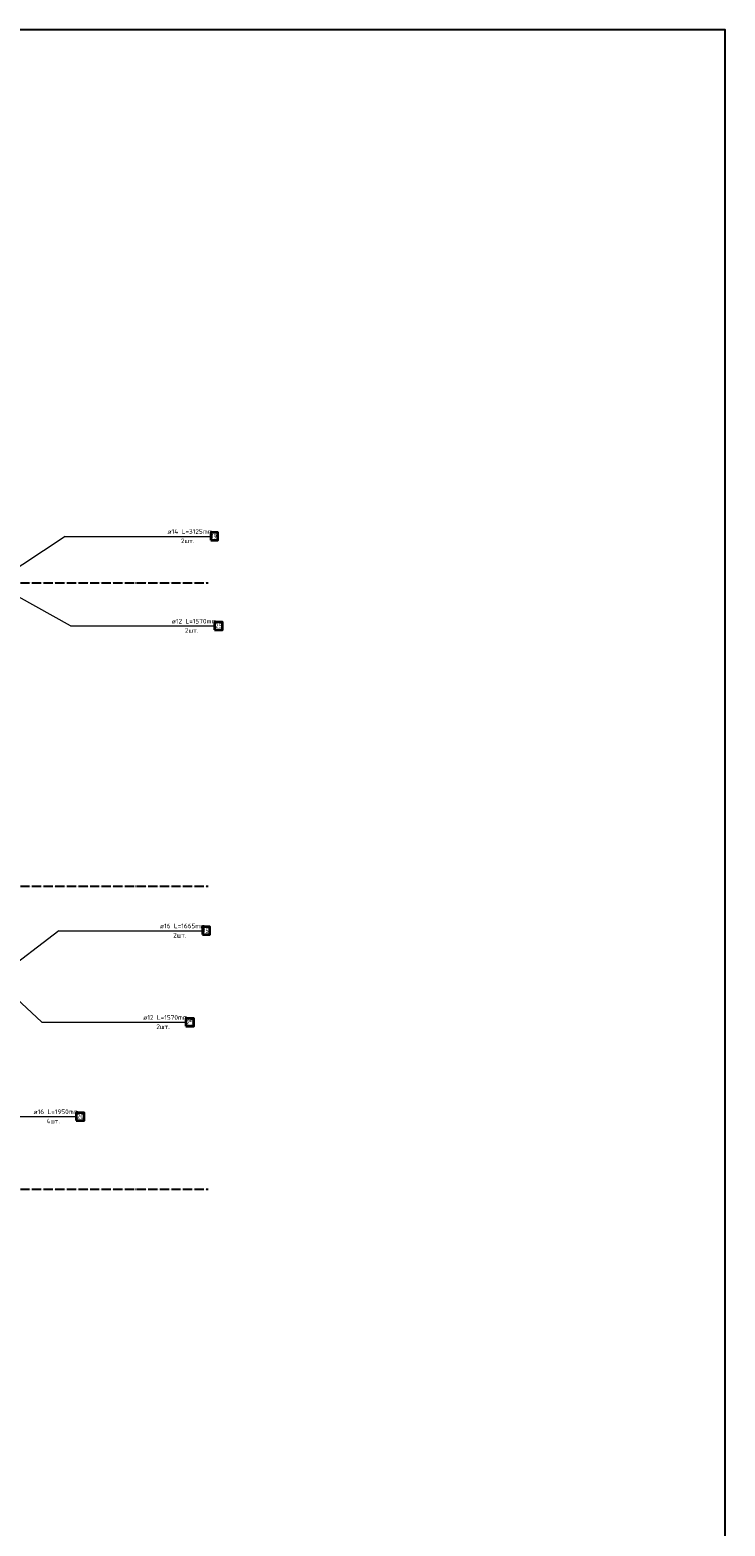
# Model space of a CAD drawing. Header units: millimetres. Extents: x -24871 to 40608, y -2869 to 48080.
# Tile 99 of 119: x 16266 to 25250, y 27346 to 46690. Entities that reach past the tile are written whole.
import ezdxf

# ---------------------------------------------------------------- set-up
doc = ezdxf.new("R2010")
doc.units = ezdxf.units.MM
doc.linetypes.add('______11', pattern=[150, 120, -15, 0, -15])
doc.linetypes.add('______5', pattern=[330, 240, -30, 30, -30])
doc.layers.add('Standard', color=7, linetype='Continuous', lineweight=25)
doc.layers.add('Арм.стержн.горизонт. 2', color=202, linetype='Continuous', lineweight=35)
doc.layers.add('Осевая линия_ общее', color=7, linetype='______5', lineweight=13, true_color=0xa0a0a0)
doc.styles.add('ISOCPEUR', font='ISOCPEUR')

# ---------------------------------------------------------------- blocks, each defined once
blk = doc.blocks.new('СЛОЖНЫЙ_ОБЪЕКТ_0')
at = {"layer": 'Осевая линия_ общее', "color": 253, "linetype": '______11', "lineweight": -3, "true_color": 0xa0a0a0, "transparency": 33554687}
for p, q in [((-2770, 39540), (18570, 39540)), ((-2770, 35620), (18570, 35620)), ((-2770, 31700), (18570, 31700))]:
    blk.add_line(p, q, dxfattribs=at)

msp = doc.modelspace()

# ---------------------------------------------------------------- linework, layer by layer
at = {"layer": 'Standard', "color": 7, "linetype": 'Continuous', "lineweight": 25, "transparency": 33554687}
msp.add_lwpolyline([(-350, -350.2), (25250, -350.2), (25250, 46690), (-350, 46690), (-350, -350.2)], dxfattribs=at)
at = {"layer": 'Арм.стержн.горизонт. 2', "color": 7, "linetype": 'Continuous', "lineweight": 13, "transparency": 33554687}
for p, q in [((16722.4, 40142.3), (15893, 39595)), ((16722.4, 40142.3), (15893, 39595)), ((16722.4, 40142.3), (18602.4, 40142.3)), ((16790.5, 38983.2), (15894, 39484)), ((16790.5, 38983.2), (15894, 39484)), ((16790.5, 38983.2), (18650.5, 38983.2)), ((16638.5, 35043.1), (15887, 34466)), ((16638.5, 35043.1), (15887, 34466)), ((16638.5, 35043.1), (18498.5, 35043.1)), ((16421.4, 33860), (15894, 34354)), ((16421.4, 33860), (15894, 34354)), ((16421.4, 33860), (18281.4, 33860)), ((15004.5, 32640.5), (16864.5, 32640.5))]:
    msp.add_line(p, q, dxfattribs=at)
at = {"layer": 'Арм.стержн.горизонт. 2', "color": 7, "linetype": 'Continuous', "lineweight": 35, "transparency": 33554687}
for points in [[(18602.4, 40092.3), (18694.4, 40092.3), (18694.4, 40192.3), (18602.4, 40192.3), (18602.4, 40092.3)], [(18650.5, 38933.2), (18754.5, 38933.2), (18754.5, 39033.2), (18650.5, 39033.2), (18650.5, 38933.2)], [(18498.5, 34993.1), (18590.5, 34993.1), (18590.5, 35093.1), (18498.5, 35093.1), (18498.5, 34993.1)], [(18281.4, 33810), (18385.4, 33810), (18385.4, 33910), (18281.4, 33910), (18281.4, 33810)], [(16864.5, 32590.5), (16968.5, 32590.5), (16968.5, 32690.5), (16864.5, 32690.5), (16864.5, 32590.5)]]:
    msp.add_lwpolyline(points, dxfattribs=at)

# ---------------------------------------------------------------- block references
at = {"layer": 'Осевая линия_ общее', "color": 253, "linetype": '______11', "lineweight": -3, "true_color": 0xa0a0a0, "transparency": 33554687}
msp.add_blockref('СЛОЖНЫЙ_ОБЪЕКТ_0', (0, 0), dxfattribs=at)

# ---------------------------------------------------------------- texts
at = {"layer": 'Арм.стержн.горизонт. 2', "color": 7, "linetype": 'Continuous', "lineweight": 25, "transparency": 33554687, "char_height": 60, "attachment_point": 7, "style": 'ISOCPEUR'}
for s, insert, width in [('\\W0.94;ø14 L=3125mm ', (18044.4, 40174.3), 579.953), ('\\W0.94;2шт. ', (18218.4, 40054.3), 232.257), ('\\W0.75;19', (18612.4, 40114.3), 94.456), ('\\W0.94;ø12 L=1570mm ', (18098.5, 39015.2), 573.922), ('\\W0.94;2шт. ', (18269.5, 38895.2), 232.257), ('\\W0.87;25', (18660.5, 38955.2), 110.162), ('\\W0.94;ø16 L=1665mm ', (17946.5, 35075.1), 573.922), ('\\W0.94;2шт. ', (18117.5, 34955.1), 232.257), ('\\W0.75;15', (18508.5, 35015.1), 94.456), ('\\W0.94;ø12 L=1570mm ', (17729.4, 33892), 573.922), ('\\W0.87;25', (18291.4, 33832), 110.162), ('\\W0.94;2шт. ', (17900.4, 33772), 232.257), ('\\W0.94;ø16 L=1950mm ', (16312.5, 32672.5), 573.922), ('\\W0.95;4шт. ', (16480.5, 32552.5), 238.315), ('\\W0.87;20', (16874.5, 32612.5), 110.162)]:
    msp.add_mtext(s, dxfattribs=dict(at, insert=insert, width=width))

doc.saveas('drawing.dxf')
